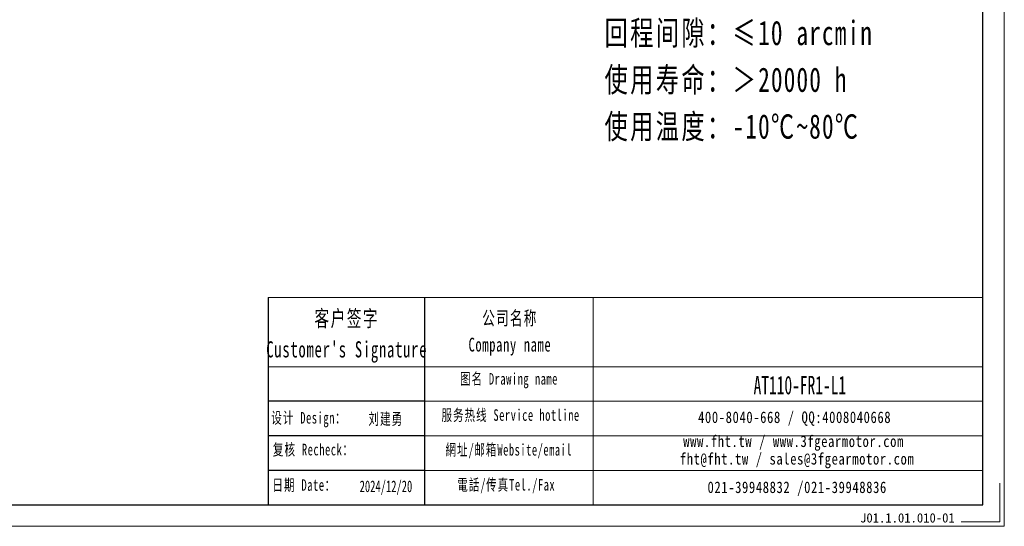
# Model space of a CAD drawing. Header units: millimetres. Extents: x 17 to 763, y 27 to 552.
# Tile 3 of 6: x 359 to 763, y 27 to 234. Entities that reach past the tile are written whole.
import ezdxf

# ---------------------------------------------------------------- set-up
doc = ezdxf.new("R2010")
doc.units = ezdxf.units.MM
doc.layers.add('6文字层', color=3, linetype='Continuous')
doc.layers.add('7标注层', color=4, linetype='Continuous')
for name, color, linetype, lineweight in [('SLD-0', 7, 'Continuous', 18), ('图框_外框线', 7, 'Continuous', 18), ('尺寸线层', 3, 'Continuous', 18)]:
    doc.layers.add(name, color=color, linetype=linetype, lineweight=lineweight)
doc.styles.add('宋体', font='SimSun.ttf', dxfattribs={"width": 0.8})
doc.styles.add('标准', font='txt', dxfattribs={"width": 0.667})
doc.styles.add('样式 1', font='SimSun.ttf')

msp = doc.modelspace()

# ---------------------------------------------------------------- linework, layer by layer
for p, q in [((524.94449, 120.42403), (524.94449, 35.4403)), ((524.94449, 77.8926), (460.83755, 77.8926)), ((524.94449, 63.71546), (460.83755, 63.71546)), ((524.94449, 49.53831), (460.83755, 49.53831))]:
    msp.add_line(p, q)
at = {"layer": '7标注层', "color": 0}
msp.add_line((460.83755, 120.42403), (460.83755, 35.45483), dxfattribs=at)
at = {"layer": '图框_外框线'}
for p, q in [((460.83755, 120.42403), (524.94449, 120.42403)), ((524.94449, 120.42403), (524.94449, 35.45483)), ((524.94449, 120.42403), (753.82472, 120.42403)), ((594.01542, 120.42403), (594.01542, 35.45483)), ((460.83755, 92.06974), (524.94449, 92.06974)), ((524.94449, 92.06974), (753.82472, 92.06974)), ((524.94449, 77.8926), (753.82472, 77.8926)), ((524.94449, 63.71546), (753.82472, 63.71546)), ((524.94449, 49.53831), (753.82472, 49.53831))]:
    msp.add_line(p, q, dxfattribs=at)
at = {"layer": '图框_外框线', "color": 3}
msp.add_lwpolyline([(19.19791, 26.60391), (762.67565, 26.60391), (762.67565, 552.34888), (19.19791, 552.34888)], close=True, dxfattribs=at)
at = {"layer": '图框_外框线', "color": 3, "lineweight": 25}
msp.add_lwpolyline([(63.45254, 35.45483), (753.82472, 35.45483), (753.82472, 543.49795), (63.45254, 543.49795)], close=True, dxfattribs=at)
at = {"layer": '图框_外框线', "color": 3}
msp.add_lwpolyline([(760.90546, 44.30576), (760.90546, 28.37409), (744.9738, 28.37409)], dxfattribs=at)

# ---------------------------------------------------------------- texts
at = {"layer": '6文字层', "insert": (703.53462, 31.96953), "char_height": 3.8042023, "width": 41.1846968, "attachment_point": 1, "style": '样式 1'}
msp.add_mtext('J01.1.01.010-01', dxfattribs=at)
at = {"layer": 'SLD-0', "color": 1, "attachment_point": 2, "line_spacing_factor": 1.15057}
for s, insert, char_height, width, style in [("{\\fNSimSun|b0|i0|c134|p49;\\T1.1;客户签字\\PCustomer's Signature}", (493.00152, 115.17838), 6.6160006, 82.3037292, '标准'), ('{\\fNSimSun|b0|i0|c134|p49;\\T1.1;公司名称\\PCompany name}', (559.91803, 114.82717), 5.6708576, 73.4199002, '标准'), ('{\\fNSimSun|b0|i0|c134|p49;\\T1.1;图名 Drawing name}', (559.5304, 89.45639), 4.7257147, 60.4356735, '标准'), ('\\pt33.07997;{\\fSimSun|b1|i0|c134|p49;\\W0.61111;\\C256;AT110-FR1-L1}', (678.825, 88.31528), 7.6084047, 48.1478114, '标准'), ('{\\fNSimSun|b0|i0|c134|p49;\\T1.1;服务热线 Service hotline}', (560.20054, 74.59648), 4.7257147, 67.3311461, '标准'), ('\\T1.1;400-8040-668 / QQ:4008040668', (676.69119, 73.6935), 4.7257147, 137.5911172, '宋体'), ('{\\fNSimSun|b0|i0|c134|p49;\\T1.1;網址/邮箱Website/email}', (559.4647, 60.35864), 4.7257147, 70.0853856, '标准'), ('\\T1.1;www.fht.tw / www.3fgearmotor.com ', (676.25546, 63.85047), 4.7257147, 137.7460067, '宋体'), ('\\pt56.70858;{\\T1.1;fht@fht.tw / sales@3fgearmotor.com }', (677.69566, 56.65446), 4.7257147, 137.7460067, '宋体'), ('{\\fNSimSun|b0|i0|c134|p49;\\T1.1;電話/传真Tel./Fax}', (558.40593, 46.00979), 4.7257147, 70.9283074, '标准'), ('\\T1.1;021-39948832 /021-39948836 ', (677.74508, 44.97655), 4.7257147, 105.1794962, '宋体')]:
    msp.add_mtext(s, dxfattribs=dict(at, insert=insert, char_height=char_height, width=width, style=style))
at = {"layer": 'SLD-0', "color": 1, "char_height": 4.7552529, "attachment_point": 2, "style": '标准'}
for s, insert, width in [('{\\fNSimSun|b0|i0|c134|p49;\\T1.1;设计 \\fNSimSun|b0|i0|c0|p49;Design\\fNSimSun|b0|i0|c134|p49;：}', (477.47109, 73.49927), 30.4067142), ('{\\fSimSun|b0|i0|c134|p2;\\T1.1;刘建勇 }', (509.03251, 73.03179), 30.4067142), ('{\\fNSimSun|b0|i0|c134|p49;\\T1.1;复核 \\fNSimSun|b0|i0|c0|p49;Recheck\\fNSimSun|b0|i0|c134|p49;：}', (479.32959, 60.45323), 72.1218754), ('{\\fNSimSun|b0|i0|c134|p49;\\T1.1;日期 Date：}', (475.59823, 45.92711), 30.4067142), ('{\\fNSimSun|b0|i0|c134|p49;2024/12/20}', (509.07339, 45.39062), 30.4067142)]:
    msp.add_mtext(s, dxfattribs=dict(at, insert=insert, width=width))
at = {"layer": '尺寸线层', "insert": (598.71343, 368.21267), "char_height": 10, "width": 207.6390039, "attachment_point": 1, "line_spacing_factor": 1.15057, "style": '标准'}
msp.add_mtext('{\\fNSimSun|b0|i0|c134|p49;\\W0.7;\\T1.1;性能参数：\\P减速比：1:3-20\\P额定输出力矩：85-150 N.m\\P最大加速力矩：1.5倍额定扭矩\\P额定输入转速：3000 rpm\\P容许径向力：2700 N\\P容许轴向力：1350 N\\P回程间隙：≤10 arcmin\\P使用寿命：＞20000 h\\P使用温度：-10℃~80℃}', dxfattribs=at)

doc.saveas('drawing.dxf')
